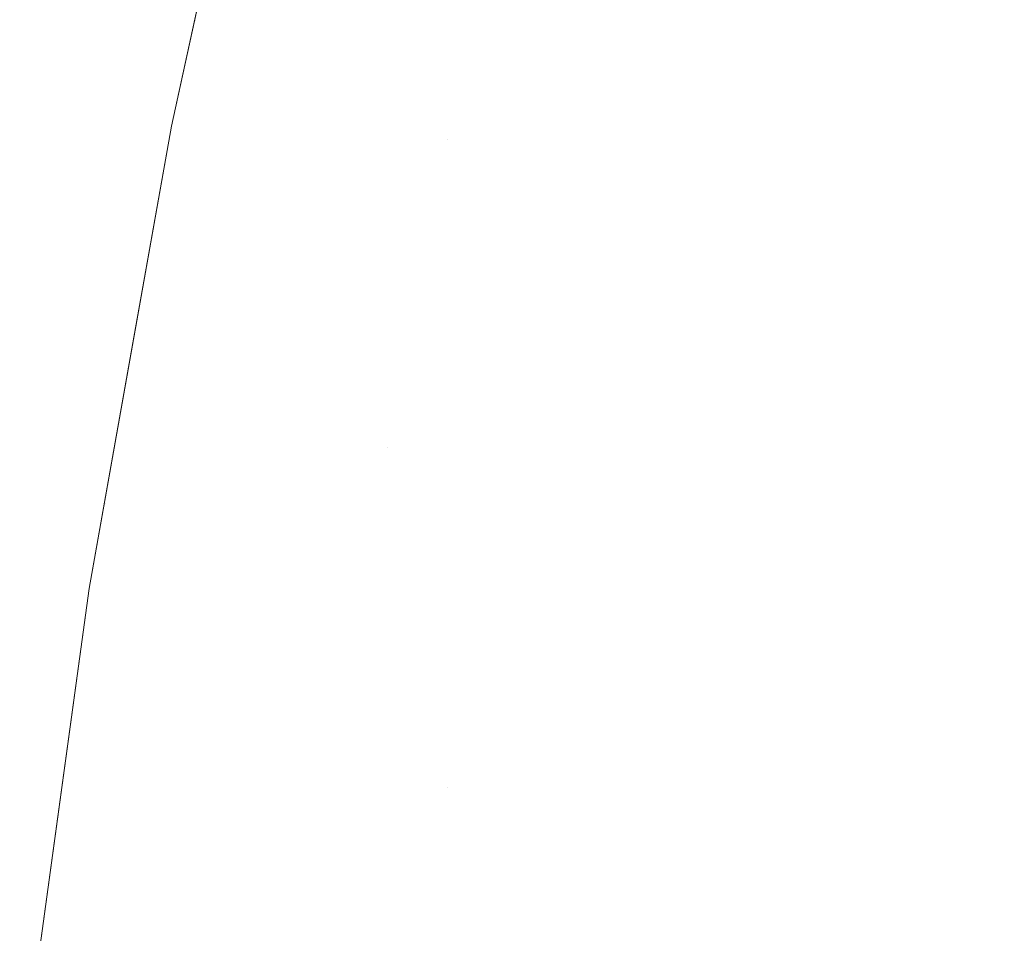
# Model space of a CAD drawing. Header units: centimetres. Extents: x -17.1 to 18.2, y 4.2 to 6.
# Tile 52 of 256: x -17.0856 to -17.0739, y 5.9193 to 5.9301. Entities that reach past the tile are written whole.
import ezdxf

# ---------------------------------------------------------------- set-up
doc = ezdxf.new("R2010")
doc.units = ezdxf.units.CM
doc.header["$LTSCALE"] = 2.54
doc.layers.add('Lucido design-1', color=7, linetype='Continuous')

# ---------------------------------------------------------------- blocks, each defined once
blk = doc.blocks.new('Gruppo-3-1')
at = {"color": 7, "linetype": 'Continuous', "lineweight": 9}
for points, invisible_edges in [([(-17.082602, 5.934169, -2276.92217), (-17.08376, 5.92887, -2276.92217), (-17.08376, 5.92887, -2276.32217), (-17.083483, 5.930137, -2276.32217)], 10), ([(-17.08376, 5.92887, -2276.92217), (-17.082602, 5.934169, -2276.92217), (-17.083052, 5.93207, -2276.925294)], 10), ([(-17.079481, 5.930257, -2276.288781), (-17.078819, 5.929921, -2276.285944), (-17.077945, 5.933589, -2276.285944), (-17.078597, 5.933966, -2276.288781)], 15), ([(-17.078597, 5.933966, -2276.955559), (-17.077945, 5.933589, -2276.958396), (-17.078819, 5.929921, -2276.958396), (-17.079481, 5.930257, -2276.955559)], 15), ([(-17.077245, 5.933183, -2276.283155), (-17.077945, 5.933589, -2276.285944), (-17.078819, 5.929921, -2276.285944), (-17.078108, 5.92956, -2276.283155)], 15), ([(-17.078108, 5.92956, -2276.961185), (-17.078819, 5.929921, -2276.958396), (-17.077945, 5.933589, -2276.958396), (-17.077245, 5.933183, -2276.961185)], 15), ([(-17.078108, 5.92956, -2276.283155), (-17.07735, 5.929175, -2276.280418), (-17.076498, 5.93275, -2276.280418), (-17.077245, 5.933183, -2276.283155)], 15), ([(-17.077245, 5.933183, -2276.961185), (-17.076498, 5.93275, -2276.963922), (-17.07735, 5.929175, -2276.963922), (-17.078108, 5.92956, -2276.961185)], 15), ([(-17.075706, 5.932292, -2276.277736), (-17.076498, 5.93275, -2276.280418), (-17.07735, 5.929175, -2276.280418), (-17.076546, 5.928766, -2276.277736)], 15), ([(-17.076546, 5.928766, -2276.966604), (-17.07735, 5.929175, -2276.963922), (-17.076498, 5.93275, -2276.963922), (-17.075706, 5.932292, -2276.966604)], 15), ([(-17.076546, 5.928766, -2276.277736), (-17.075698, 5.928336, -2276.275111), (-17.074871, 5.931808, -2276.275111), (-17.075706, 5.932292, -2276.277736)], 15), ([(-17.075706, 5.932292, -2276.966604), (-17.074871, 5.931808, -2276.969229), (-17.075698, 5.928336, -2276.969229), (-17.076546, 5.928766, -2276.966604)], 15), ([(-17.083052, 5.93207, -2276.925294), (-17.083857, 5.928198, -2276.925294), (-17.08376, 5.92887, -2276.92217)], 11), ([(-17.083052, 5.93207, -2276.925294), (-17.082961, 5.932024, -2276.928414), (-17.083764, 5.928157, -2276.928414), (-17.083857, 5.928198, -2276.925294)], 15), ([(-17.083609, 5.928089, -2276.931524), (-17.083764, 5.928157, -2276.928414), (-17.082961, 5.932024, -2276.928414), (-17.082808, 5.931946, -2276.931524)], 15), ([(-17.083052, 5.93207, -2276.319046), (-17.083058, 5.93208, -2276.32217), (-17.083483, 5.930137, -2276.32217), (-17.083471, 5.930126, -2276.319046)], 13), ([(-17.083471, 5.930126, -2276.319046), (-17.083378, 5.930082, -2276.315926), (-17.082961, 5.932024, -2276.315926), (-17.083052, 5.93207, -2276.319046)], 15), ([(-17.082808, 5.931946, -2276.312816), (-17.082961, 5.932024, -2276.315926), (-17.083378, 5.930082, -2276.315926), (-17.083225, 5.930009, -2276.312816)], 15), ([(-17.082808, 5.931946, -2276.931524), (-17.082595, 5.931838, -2276.934621), (-17.083393, 5.927994, -2276.934621), (-17.083609, 5.928089, -2276.931524)], 15), ([(-17.083225, 5.930009, -2276.312816), (-17.08301, 5.929908, -2276.309719), (-17.082595, 5.931838, -2276.309719), (-17.082808, 5.931946, -2276.312816)], 15), ([(-17.083117, 5.927872, -2276.9377), (-17.083393, 5.927994, -2276.934621), (-17.082595, 5.931838, -2276.934621), (-17.082321, 5.931699, -2276.9377)], 15), ([(-17.082321, 5.931699, -2276.30664), (-17.082595, 5.931838, -2276.309719), (-17.08301, 5.929908, -2276.309719), (-17.082735, 5.929778, -2276.30664)], 15), ([(-17.073995, 5.931301, -2276.272546), (-17.074871, 5.931808, -2276.275111), (-17.075698, 5.928336, -2276.275111), (-17.074809, 5.927884, -2276.272546)], 15), ([(-17.074809, 5.927884, -2276.971794), (-17.075698, 5.928336, -2276.969229), (-17.074871, 5.931808, -2276.969229), (-17.073995, 5.931301, -2276.971794)], 15), ([(-17.082321, 5.931699, -2276.9377), (-17.081989, 5.93153, -2276.940757), (-17.08278, 5.927724, -2276.940757), (-17.083117, 5.927872, -2276.9377)], 15), ([(-17.082735, 5.929778, -2276.30664), (-17.082401, 5.929619, -2276.303583), (-17.081989, 5.93153, -2276.303583), (-17.082321, 5.931699, -2276.30664)], 15), ([(-17.082385, 5.92755, -2276.943786), (-17.08278, 5.927724, -2276.940757), (-17.081989, 5.93153, -2276.940757), (-17.081599, 5.931332, -2276.943786)], 15), ([(-17.081599, 5.931332, -2276.300554), (-17.081989, 5.93153, -2276.303583), (-17.082401, 5.929619, -2276.303583), (-17.082008, 5.929433, -2276.300554)], 15), ([(-17.081599, 5.931332, -2276.943786), (-17.081152, 5.931105, -2276.946785), (-17.081932, 5.92735, -2276.946785), (-17.082385, 5.92755, -2276.943786)], 15), ([(-17.082008, 5.929433, -2276.300554), (-17.081557, 5.92922, -2276.297555), (-17.081152, 5.931105, -2276.297555), (-17.081599, 5.931332, -2276.300554)], 15), ([(-17.074809, 5.927884, -2276.272546), (-17.07388, 5.927413, -2276.270043), (-17.07308, 5.930771, -2276.270043), (-17.073995, 5.931301, -2276.272546)], 15), ([(-17.073995, 5.931301, -2276.971794), (-17.07308, 5.930771, -2276.974297), (-17.07388, 5.927413, -2276.974297), (-17.074809, 5.927884, -2276.971794)], 15), ([(-17.081422, 5.927126, -2276.94975), (-17.081932, 5.92735, -2276.946785), (-17.081152, 5.931105, -2276.946785), (-17.080648, 5.93085, -2276.94975)], 15), ([(-17.080648, 5.93085, -2276.29459), (-17.081152, 5.931105, -2276.297555), (-17.081557, 5.92922, -2276.297555), (-17.081051, 5.92898, -2276.29459)], 15), ([(-17.080648, 5.93085, -2276.94975), (-17.080091, 5.930567, -2276.952675), (-17.080858, 5.926877, -2276.952675), (-17.081422, 5.927126, -2276.94975)], 15), ([(-17.081051, 5.92898, -2276.29459), (-17.08049, 5.928714, -2276.291665), (-17.080091, 5.930567, -2276.291665), (-17.080648, 5.93085, -2276.29459)], 15), ([(-17.072128, 5.93022, -2276.267604), (-17.07308, 5.930771, -2276.270043), (-17.07388, 5.927413, -2276.270043), (-17.072914, 5.926922, -2276.267604)], 15), ([(-17.08024, 5.926605, -2276.955559), (-17.080858, 5.926877, -2276.952675), (-17.080091, 5.930567, -2276.952675), (-17.079481, 5.930257, -2276.955559)], 15), ([(-17.079481, 5.930257, -2276.288781), (-17.080091, 5.930567, -2276.291665), (-17.08049, 5.928714, -2276.291665)], 11), ([(-17.08049, 5.928714, -2276.291665), (-17.080858, 5.926877, -2276.291665), (-17.08024, 5.926605, -2276.288781), (-17.079481, 5.930257, -2276.288781)], 15), ([(-17.08024, 5.926605, -2276.288781), (-17.07957, 5.92631, -2276.285944), (-17.078819, 5.929921, -2276.285944), (-17.079481, 5.930257, -2276.288781)], 15), ([(-17.079481, 5.930257, -2276.955559), (-17.078819, 5.929921, -2276.958396), (-17.07957, 5.92631, -2276.958396), (-17.08024, 5.926605, -2276.955559)], 15), ([(-17.083471, 5.930126, -2276.319046), (-17.083483, 5.930137, -2276.32217), (-17.08376, 5.92887, -2276.32217)], 9), ([(-17.083857, 5.928198, -2276.319046), (-17.083764, 5.928157, -2276.315926), (-17.083378, 5.930082, -2276.315926), (-17.083471, 5.930126, -2276.319046)], 15), ([(-17.08376, 5.92887, -2276.32217), (-17.083857, 5.928198, -2276.319046), (-17.083471, 5.930126, -2276.319046)], 11), ([(-17.083225, 5.930009, -2276.312816), (-17.083378, 5.930082, -2276.315926), (-17.083764, 5.928157, -2276.315926), (-17.083609, 5.928089, -2276.312816)], 15), ([(-17.083609, 5.928089, -2276.312816), (-17.083393, 5.927994, -2276.309719), (-17.08301, 5.929908, -2276.309719), (-17.083225, 5.930009, -2276.312816)], 15), ([(-17.082735, 5.929778, -2276.30664), (-17.08301, 5.929908, -2276.309719), (-17.083393, 5.927994, -2276.309719), (-17.083117, 5.927872, -2276.30664)], 15), ([(-17.078108, 5.92956, -2276.283155), (-17.078819, 5.929921, -2276.285944), (-17.07957, 5.92631, -2276.285944), (-17.07885, 5.925993, -2276.283155)], 15), ([(-17.07885, 5.925993, -2276.961185), (-17.07957, 5.92631, -2276.958396), (-17.078819, 5.929921, -2276.958396), (-17.078108, 5.92956, -2276.961185)], 15), ([(-17.083117, 5.927872, -2276.30664), (-17.08278, 5.927724, -2276.303583), (-17.082401, 5.929619, -2276.303583), (-17.082735, 5.929778, -2276.30664)], 15), ([(-17.082008, 5.929433, -2276.300554), (-17.082401, 5.929619, -2276.303583), (-17.08278, 5.927724, -2276.303583), (-17.082385, 5.92755, -2276.300554)], 15), ([(-17.07885, 5.925993, -2276.283155), (-17.078081, 5.925655, -2276.280418), (-17.07735, 5.929175, -2276.280418), (-17.078108, 5.92956, -2276.283155)], 15), ([(-17.078108, 5.92956, -2276.961185), (-17.07735, 5.929175, -2276.963922), (-17.078081, 5.925655, -2276.963922), (-17.07885, 5.925993, -2276.961185)], 15), ([(-17.082385, 5.92755, -2276.300554), (-17.081932, 5.92735, -2276.297555), (-17.081557, 5.92922, -2276.297555), (-17.082008, 5.929433, -2276.300554)], 15), ([(-17.081051, 5.92898, -2276.29459), (-17.081557, 5.92922, -2276.297555), (-17.081932, 5.92735, -2276.297555), (-17.081422, 5.927126, -2276.29459)], 15), ([(-17.076546, 5.928766, -2276.277736), (-17.07735, 5.929175, -2276.280418), (-17.078081, 5.925655, -2276.280418), (-17.077267, 5.925296, -2276.277736)], 15), ([(-17.077267, 5.925296, -2276.966604), (-17.078081, 5.925655, -2276.963922), (-17.07735, 5.929175, -2276.963922), (-17.076546, 5.928766, -2276.966604)], 15), ([(-17.081422, 5.927126, -2276.29459), (-17.080858, 5.926877, -2276.291665), (-17.08049, 5.928714, -2276.291665), (-17.081051, 5.92898, -2276.29459)], 15), ([(-17.08376, 5.92887, -2276.92217), (-17.084735, 5.923382, -2276.92217), (-17.084735, 5.923382, -2276.32217), (-17.084553, 5.924406, -2276.32217)], 10), ([(-17.084538, 5.924397, -2276.925294), (-17.084735, 5.923382, -2276.92217), (-17.08376, 5.92887, -2276.92217), (-17.083857, 5.928198, -2276.925294)], 13), ([(-17.084553, 5.924406, -2276.32217), (-17.084217, 5.926296, -2276.32217), (-17.08376, 5.92887, -2276.32217), (-17.08376, 5.92887, -2276.92217)], 12), ([(-17.083857, 5.928198, -2276.319046), (-17.08376, 5.92887, -2276.32217), (-17.084217, 5.926296, -2276.32217), (-17.084213, 5.926288, -2276.319046)], 13), ([(-17.077267, 5.925296, -2276.277736), (-17.076408, 5.924918, -2276.275111), (-17.075698, 5.928336, -2276.275111), (-17.076546, 5.928766, -2276.277736)], 15), ([(-17.076546, 5.928766, -2276.966604), (-17.075698, 5.928336, -2276.969229), (-17.076408, 5.924918, -2276.969229), (-17.077267, 5.925296, -2276.966604)], 15), ([(-17.074809, 5.927884, -2276.272546), (-17.075698, 5.928336, -2276.275111), (-17.076408, 5.924918, -2276.275111), (-17.075508, 5.924521, -2276.272546)], 15), ([(-17.075508, 5.924521, -2276.971794), (-17.076408, 5.924918, -2276.969229), (-17.075698, 5.928336, -2276.969229), (-17.074809, 5.927884, -2276.971794)], 15), ([(-17.083857, 5.928198, -2276.925294), (-17.083764, 5.928157, -2276.928414), (-17.084444, 5.924361, -2276.928414), (-17.084538, 5.924397, -2276.925294)], 15), ([(-17.084288, 5.924302, -2276.931524), (-17.084444, 5.924361, -2276.928414), (-17.083764, 5.928157, -2276.928414), (-17.083609, 5.928089, -2276.931524)], 15), ([(-17.084213, 5.926288, -2276.319046), (-17.084119, 5.92625, -2276.315926), (-17.083764, 5.928157, -2276.315926), (-17.083857, 5.928198, -2276.319046)], 15), ([(-17.083609, 5.928089, -2276.312816), (-17.083764, 5.928157, -2276.315926), (-17.084119, 5.92625, -2276.315926), (-17.083963, 5.926187, -2276.312816)], 15), ([(-17.083609, 5.928089, -2276.931524), (-17.083393, 5.927994, -2276.934621), (-17.084069, 5.92422, -2276.934621), (-17.084288, 5.924302, -2276.931524)], 15), ([(-17.083963, 5.926187, -2276.312816), (-17.083746, 5.926098, -2276.309719), (-17.083393, 5.927994, -2276.309719), (-17.083609, 5.928089, -2276.312816)], 15), ([(-17.08379, 5.924115, -2276.9377), (-17.084069, 5.92422, -2276.934621), (-17.083393, 5.927994, -2276.934621), (-17.083117, 5.927872, -2276.9377)], 15), ([(-17.083117, 5.927872, -2276.30664), (-17.083393, 5.927994, -2276.309719), (-17.083746, 5.926098, -2276.309719), (-17.083468, 5.925984, -2276.30664)], 15), ([(-17.083117, 5.927872, -2276.9377), (-17.08278, 5.927724, -2276.940757), (-17.08345, 5.923987, -2276.940757), (-17.08379, 5.924115, -2276.9377)], 15), ([(-17.083468, 5.925984, -2276.30664), (-17.08313, 5.925846, -2276.303583), (-17.08278, 5.927724, -2276.303583), (-17.083117, 5.927872, -2276.30664)], 15), ([(-17.075508, 5.924521, -2276.272546), (-17.074567, 5.924107, -2276.270043), (-17.07388, 5.927413, -2276.270043), (-17.074809, 5.927884, -2276.272546)], 15), ([(-17.074809, 5.927884, -2276.971794), (-17.07388, 5.927413, -2276.974297), (-17.074567, 5.924107, -2276.974297), (-17.075508, 5.924521, -2276.971794)], 15), ([(-17.08305, 5.923836, -2276.943786), (-17.08345, 5.923987, -2276.940757), (-17.08278, 5.927724, -2276.940757), (-17.082385, 5.92755, -2276.943786)], 15), ([(-17.082385, 5.92755, -2276.300554), (-17.08278, 5.927724, -2276.303583), (-17.08313, 5.925846, -2276.303583), (-17.082732, 5.925684, -2276.300554)], 15), ([(-17.082385, 5.92755, -2276.943786), (-17.081932, 5.92735, -2276.946785), (-17.082592, 5.923664, -2276.946785), (-17.08305, 5.923836, -2276.943786)], 15), ([(-17.082732, 5.925684, -2276.300554), (-17.082277, 5.925498, -2276.297555), (-17.081932, 5.92735, -2276.297555), (-17.082385, 5.92755, -2276.300554)], 15), ([(-17.082077, 5.92347, -2276.94975), (-17.082592, 5.923664, -2276.946785), (-17.081932, 5.92735, -2276.946785), (-17.081422, 5.927126, -2276.94975)], 15), ([(-17.081422, 5.927126, -2276.29459), (-17.081932, 5.92735, -2276.297555), (-17.082277, 5.925498, -2276.297555), (-17.081764, 5.925289, -2276.29459)], 15), ([(-17.072914, 5.926922, -2276.267604), (-17.07388, 5.927413, -2276.270043), (-17.074567, 5.924107, -2276.270043), (-17.073589, 5.923676, -2276.267604)], 15), ([(-17.073589, 5.923676, -2276.976736), (-17.074567, 5.924107, -2276.974297), (-17.07388, 5.927413, -2276.974297), (-17.072914, 5.926922, -2276.976736)], 15), ([(-17.081422, 5.927126, -2276.94975), (-17.080858, 5.926877, -2276.952675), (-17.081506, 5.923255, -2276.952675), (-17.082077, 5.92347, -2276.94975)], 15), ([(-17.081764, 5.925289, -2276.29459), (-17.081196, 5.925057, -2276.291665), (-17.080858, 5.926877, -2276.291665), (-17.081422, 5.927126, -2276.29459)], 15), ([(-17.080882, 5.92302, -2276.955559), (-17.081506, 5.923255, -2276.952675), (-17.080858, 5.926877, -2276.952675), (-17.08024, 5.926605, -2276.955559)], 15), ([(-17.08024, 5.926605, -2276.288781), (-17.080858, 5.926877, -2276.291665), (-17.081196, 5.925057, -2276.291665)], 11), ([(-17.081196, 5.925057, -2276.291665), (-17.081506, 5.923255, -2276.291665), (-17.080882, 5.92302, -2276.288781), (-17.08024, 5.926605, -2276.288781)], 15), ([(-17.080882, 5.92302, -2276.288781), (-17.080205, 5.922765, -2276.285944), (-17.07957, 5.92631, -2276.285944), (-17.08024, 5.926605, -2276.288781)], 15), ([(-17.08024, 5.926605, -2276.955559), (-17.07957, 5.92631, -2276.958396), (-17.080205, 5.922765, -2276.958396), (-17.080882, 5.92302, -2276.955559)], 15), ([(-17.084213, 5.926288, -2276.319046), (-17.084217, 5.926296, -2276.32217), (-17.084553, 5.924406, -2276.32217), (-17.084538, 5.924397, -2276.319046)], 13), ([(-17.084538, 5.924397, -2276.319046), (-17.084444, 5.924361, -2276.315926), (-17.084119, 5.92625, -2276.315926), (-17.084213, 5.926288, -2276.319046)], 15), ([(-17.07885, 5.925993, -2276.283155), (-17.07957, 5.92631, -2276.285944), (-17.080205, 5.922765, -2276.285944), (-17.079477, 5.922491, -2276.283155)], 15), ([(-17.079477, 5.922491, -2276.961185), (-17.080205, 5.922765, -2276.958396), (-17.07957, 5.92631, -2276.958396), (-17.07885, 5.925993, -2276.961185)], 15), ([(-17.083963, 5.926187, -2276.312816), (-17.084119, 5.92625, -2276.315926), (-17.084444, 5.924361, -2276.315926), (-17.084288, 5.924302, -2276.312816)], 15), ([(-17.084288, 5.924302, -2276.312816), (-17.084069, 5.92422, -2276.309719), (-17.083746, 5.926098, -2276.309719), (-17.083963, 5.926187, -2276.312816)], 15), ([(-17.083468, 5.925984, -2276.30664), (-17.083746, 5.926098, -2276.309719), (-17.084069, 5.92422, -2276.309719), (-17.08379, 5.924115, -2276.30664)], 15), ([(-17.08379, 5.924115, -2276.30664), (-17.08345, 5.923987, -2276.303583), (-17.08313, 5.925846, -2276.303583), (-17.083468, 5.925984, -2276.30664)], 15), ([(-17.079477, 5.922491, -2276.283155), (-17.0787, 5.922199, -2276.280418), (-17.078081, 5.925655, -2276.280418), (-17.07885, 5.925993, -2276.283155)], 15), ([(-17.07885, 5.925993, -2276.961185), (-17.078081, 5.925655, -2276.963922), (-17.0787, 5.922199, -2276.963922), (-17.079477, 5.922491, -2276.961185)], 15), ([(-17.082732, 5.925684, -2276.300554), (-17.08313, 5.925846, -2276.303583), (-17.08345, 5.923987, -2276.303583), (-17.08305, 5.923836, -2276.300554)], 15), ([(-17.08305, 5.923836, -2276.300554), (-17.082592, 5.923664, -2276.297555), (-17.082277, 5.925498, -2276.297555), (-17.082732, 5.925684, -2276.300554)], 15), ([(-17.077267, 5.925296, -2276.277736), (-17.078081, 5.925655, -2276.280418), (-17.0787, 5.922199, -2276.280418), (-17.077877, 5.921889, -2276.277736)], 15), ([(-17.077877, 5.921889, -2276.966604), (-17.0787, 5.922199, -2276.963922), (-17.078081, 5.925655, -2276.963922), (-17.077267, 5.925296, -2276.966604)], 15), ([(-17.081764, 5.925289, -2276.29459), (-17.082277, 5.925498, -2276.297555), (-17.082592, 5.923664, -2276.297555), (-17.082077, 5.92347, -2276.29459)], 15), ([(-17.082077, 5.92347, -2276.29459), (-17.081506, 5.923255, -2276.291665), (-17.081196, 5.925057, -2276.291665), (-17.081764, 5.925289, -2276.29459)], 15), ([(-17.077877, 5.921889, -2276.277736), (-17.077009, 5.921562, -2276.275111), (-17.076408, 5.924918, -2276.275111), (-17.077267, 5.925296, -2276.277736)], 15), ([(-17.077267, 5.925296, -2276.966604), (-17.076408, 5.924918, -2276.969229), (-17.077009, 5.921562, -2276.969229), (-17.077877, 5.921889, -2276.966604)], 15), ([(-17.075508, 5.924521, -2276.272546), (-17.076408, 5.924918, -2276.275111), (-17.077009, 5.921562, -2276.275111), (-17.076099, 5.921219, -2276.272546)], 15), ([(-17.076099, 5.921219, -2276.971794), (-17.077009, 5.921562, -2276.969229), (-17.076408, 5.924918, -2276.969229), (-17.075508, 5.924521, -2276.971794)], 15), ([(-17.076099, 5.921219, -2276.272546), (-17.075148, 5.920861, -2276.270043), (-17.074567, 5.924107, -2276.270043), (-17.075508, 5.924521, -2276.272546)], 15), ([(-17.075508, 5.924521, -2276.971794), (-17.074567, 5.924107, -2276.974297), (-17.075148, 5.920861, -2276.974297), (-17.076099, 5.921219, -2276.971794)], 15), ([(-17.085103, 5.920673, -2276.925294), (-17.084735, 5.923382, -2276.92217), (-17.084538, 5.924397, -2276.925294)], 11), ([(-17.084538, 5.924397, -2276.925294), (-17.084444, 5.924361, -2276.928414), (-17.085008, 5.920643, -2276.928414), (-17.085103, 5.920673, -2276.925294)], 15), ([(-17.084851, 5.920593, -2276.931524), (-17.085008, 5.920643, -2276.928414), (-17.084444, 5.924361, -2276.928414), (-17.084288, 5.924302, -2276.931524)], 15), ([(-17.084288, 5.924302, -2276.931524), (-17.084069, 5.92422, -2276.934621), (-17.08463, 5.920523, -2276.934621), (-17.084851, 5.920593, -2276.931524)], 15), ([(-17.084835, 5.922525, -2276.319046), (-17.08474, 5.922492, -2276.315926), (-17.084444, 5.924361, -2276.315926), (-17.084538, 5.924397, -2276.319046)], 15), ([(-17.084735, 5.923382, -2276.32217), (-17.084835, 5.922525, -2276.319046), (-17.084538, 5.924397, -2276.319046)], 11), ([(-17.084288, 5.924302, -2276.312816), (-17.084444, 5.924361, -2276.315926), (-17.08474, 5.922492, -2276.315926), (-17.084583, 5.922438, -2276.312816)], 15), ([(-17.084538, 5.924397, -2276.319046), (-17.084553, 5.924406, -2276.32217), (-17.084735, 5.923382, -2276.32217)], 9), ([(-17.084583, 5.922438, -2276.312816), (-17.084364, 5.922362, -2276.309719), (-17.084069, 5.92422, -2276.309719), (-17.084288, 5.924302, -2276.312816)], 15), ([(-17.084348, 5.920434, -2276.9377), (-17.08463, 5.920523, -2276.934621), (-17.084069, 5.92422, -2276.934621), (-17.08379, 5.924115, -2276.9377)], 15), ([(-17.08379, 5.924115, -2276.30664), (-17.084069, 5.92422, -2276.309719), (-17.084364, 5.922362, -2276.309719), (-17.084083, 5.922265, -2276.30664)], 15), ([(-17.08379, 5.924115, -2276.9377), (-17.08345, 5.923987, -2276.940757), (-17.084005, 5.920326, -2276.940757), (-17.084348, 5.920434, -2276.9377)], 15), ([(-17.084083, 5.922265, -2276.30664), (-17.083741, 5.922146, -2276.303583), (-17.08345, 5.923987, -2276.303583), (-17.08379, 5.924115, -2276.30664)], 15), ([(-17.073589, 5.923676, -2276.267604), (-17.074567, 5.924107, -2276.270043), (-17.075148, 5.920861, -2276.270043), (-17.07416, 5.920489, -2276.267604)], 15), ([(-17.07416, 5.920489, -2276.976736), (-17.075148, 5.920861, -2276.974297), (-17.074567, 5.924107, -2276.974297), (-17.073589, 5.923676, -2276.976736)], 15), ([(-17.083602, 5.920199, -2276.943786), (-17.084005, 5.920326, -2276.940757), (-17.08345, 5.923987, -2276.940757), (-17.08305, 5.923836, -2276.943786)], 15), ([(-17.08305, 5.923836, -2276.300554), (-17.08345, 5.923987, -2276.303583), (-17.083741, 5.922146, -2276.303583), (-17.08334, 5.922008, -2276.300554)], 15), ([(-17.08305, 5.923836, -2276.943786), (-17.082592, 5.923664, -2276.946785), (-17.08314, 5.920053, -2276.946785), (-17.083602, 5.920199, -2276.943786)], 15), ([(-17.08334, 5.922008, -2276.300554), (-17.08288, 5.921849, -2276.297555), (-17.082592, 5.923664, -2276.297555), (-17.08305, 5.923836, -2276.300554)], 15), ([(-17.082621, 5.919889, -2276.94975), (-17.08314, 5.920053, -2276.946785), (-17.082592, 5.923664, -2276.946785), (-17.082077, 5.92347, -2276.94975)], 15), ([(-17.082077, 5.92347, -2276.29459), (-17.082592, 5.923664, -2276.297555), (-17.08288, 5.921849, -2276.297555), (-17.082362, 5.92167, -2276.29459)], 15), ([(-17.07416, 5.920489, -2276.267604), (-17.073135, 5.920103, -2276.26523), (-17.072575, 5.92323, -2276.26523), (-17.073589, 5.923676, -2276.267604)], 15), ([(-17.073589, 5.923676, -2276.976736), (-17.072575, 5.92323, -2276.979109), (-17.073135, 5.920103, -2276.979109), (-17.07416, 5.920489, -2276.976736)], 15), ([(-17.085359, 5.918848, -2276.32217), (-17.085107, 5.920679, -2276.32217), (-17.084735, 5.923382, -2276.92217), (-17.085513, 5.917735, -2276.92217)], 10), ([(-17.085513, 5.917735, -2276.92217), (-17.084735, 5.923382, -2276.92217), (-17.085103, 5.920673, -2276.925294)], 10), ([(-17.084835, 5.922525, -2276.319046), (-17.084735, 5.923382, -2276.32217), (-17.085107, 5.920679, -2276.32217), (-17.085103, 5.920673, -2276.319046)], 13), ([(-17.085107, 5.920679, -2276.32217), (-17.084735, 5.923382, -2276.32217), (-17.084735, 5.923382, -2276.92217)], 10), ([(-17.082077, 5.92347, -2276.94975), (-17.081506, 5.923255, -2276.952675), (-17.082045, 5.919707, -2276.952675), (-17.082621, 5.919889, -2276.94975)], 15), ([(-17.082362, 5.92167, -2276.29459), (-17.081789, 5.921471, -2276.291665), (-17.081506, 5.923255, -2276.291665), (-17.082077, 5.92347, -2276.29459)], 15), ([(-17.081415, 5.919508, -2276.955559), (-17.082045, 5.919707, -2276.952675), (-17.081506, 5.923255, -2276.952675), (-17.080882, 5.92302, -2276.955559)], 15), ([(-17.080882, 5.92302, -2276.288781), (-17.081506, 5.923255, -2276.291665), (-17.081789, 5.921471, -2276.291665), (-17.081161, 5.921254, -2276.288781)], 15), ([(-17.080882, 5.92302, -2276.955559), (-17.080205, 5.922765, -2276.958396), (-17.080732, 5.919292, -2276.958396), (-17.081415, 5.919508, -2276.955559)], 15), ([(-17.081161, 5.921254, -2276.288781), (-17.080481, 5.921019, -2276.285944), (-17.080205, 5.922765, -2276.285944), (-17.080882, 5.92302, -2276.288781)], 15), ([(-17.079997, 5.91906, -2276.961185), (-17.080732, 5.919292, -2276.958396), (-17.080205, 5.922765, -2276.958396), (-17.079477, 5.922491, -2276.961185)], 15), ([(-17.079477, 5.922491, -2276.283155), (-17.080205, 5.922765, -2276.285944), (-17.080481, 5.921019, -2276.285944)], 11), ([(-17.085103, 5.920673, -2276.319046), (-17.085008, 5.920643, -2276.315926), (-17.08474, 5.922492, -2276.315926), (-17.084835, 5.922525, -2276.319046)], 15), ([(-17.084583, 5.922438, -2276.312816), (-17.08474, 5.922492, -2276.315926), (-17.085008, 5.920643, -2276.315926), (-17.084851, 5.920593, -2276.312816)], 15), ([(-17.084851, 5.920593, -2276.312816), (-17.08463, 5.920523, -2276.309719), (-17.084364, 5.922362, -2276.309719), (-17.084583, 5.922438, -2276.312816)], 15), ([(-17.080481, 5.921019, -2276.285944), (-17.080732, 5.919292, -2276.285944), (-17.079997, 5.91906, -2276.283155), (-17.079477, 5.922491, -2276.283155)], 15), ([(-17.079997, 5.91906, -2276.283155), (-17.079214, 5.918813, -2276.280418), (-17.0787, 5.922199, -2276.280418), (-17.079477, 5.922491, -2276.283155)], 15), ([(-17.079477, 5.922491, -2276.961185), (-17.0787, 5.922199, -2276.963922), (-17.079214, 5.918813, -2276.963922), (-17.079997, 5.91906, -2276.961185)], 15), ([(-17.084083, 5.922265, -2276.30664), (-17.084364, 5.922362, -2276.309719), (-17.08463, 5.920523, -2276.309719), (-17.084348, 5.920434, -2276.30664)], 15), ([(-17.084348, 5.920434, -2276.30664), (-17.084005, 5.920326, -2276.303583), (-17.083741, 5.922146, -2276.303583), (-17.084083, 5.922265, -2276.30664)], 15), ([(-17.077877, 5.921889, -2276.277736), (-17.0787, 5.922199, -2276.280418), (-17.079214, 5.918813, -2276.280418), (-17.078384, 5.918551, -2276.277736)], 15), ([(-17.078384, 5.918551, -2276.966604), (-17.079214, 5.918813, -2276.963922), (-17.0787, 5.922199, -2276.963922), (-17.077877, 5.921889, -2276.966604)], 15), ([(-17.08334, 5.922008, -2276.300554), (-17.083741, 5.922146, -2276.303583), (-17.084005, 5.920326, -2276.303583), (-17.083602, 5.920199, -2276.300554)], 15), ([(-17.083602, 5.920199, -2276.300554), (-17.08314, 5.920053, -2276.297555), (-17.08288, 5.921849, -2276.297555), (-17.08334, 5.922008, -2276.300554)], 15), ([(-17.082362, 5.92167, -2276.29459), (-17.08288, 5.921849, -2276.297555), (-17.08314, 5.920053, -2276.297555), (-17.082621, 5.919889, -2276.29459)], 15), ([(-17.078384, 5.918551, -2276.277736), (-17.077508, 5.918274, -2276.275111), (-17.077009, 5.921562, -2276.275111), (-17.077877, 5.921889, -2276.277736)], 15), ([(-17.077877, 5.921889, -2276.966604), (-17.077009, 5.921562, -2276.969229), (-17.077508, 5.918274, -2276.969229), (-17.078384, 5.918551, -2276.966604)], 15), ([(-17.082621, 5.919889, -2276.29459), (-17.082045, 5.919707, -2276.291665), (-17.081789, 5.921471, -2276.291665), (-17.082362, 5.92167, -2276.29459)], 15), ([(-17.076099, 5.921219, -2276.272546), (-17.077009, 5.921562, -2276.275111), (-17.077508, 5.918274, -2276.275111), (-17.07659, 5.917984, -2276.272546)], 15), ([(-17.07659, 5.917984, -2276.971794), (-17.077508, 5.918274, -2276.969229), (-17.077009, 5.921562, -2276.969229), (-17.076099, 5.921219, -2276.971794)], 15), ([(-17.081161, 5.921254, -2276.288781), (-17.081789, 5.921471, -2276.291665), (-17.082045, 5.919707, -2276.291665), (-17.081415, 5.919508, -2276.288781)], 15), ([(-17.081415, 5.919508, -2276.288781), (-17.080732, 5.919292, -2276.285944), (-17.080481, 5.921019, -2276.285944), (-17.081161, 5.921254, -2276.288781)], 15), ([(-17.07659, 5.917984, -2276.272546), (-17.075631, 5.917681, -2276.270043), (-17.075148, 5.920861, -2276.270043), (-17.076099, 5.921219, -2276.272546)], 15), ([(-17.076099, 5.921219, -2276.971794), (-17.075148, 5.920861, -2276.974297), (-17.075631, 5.917681, -2276.974297), (-17.07659, 5.917984, -2276.971794)], 15), ([(-17.07416, 5.920489, -2276.267604), (-17.075148, 5.920861, -2276.270043), (-17.075631, 5.917681, -2276.270043), (-17.074634, 5.917367, -2276.267604)], 15), ([(-17.074634, 5.917367, -2276.976736), (-17.075631, 5.917681, -2276.974297), (-17.075148, 5.920861, -2276.974297), (-17.07416, 5.920489, -2276.976736)], 15), ([(-17.085103, 5.920673, -2276.319046), (-17.085107, 5.920679, -2276.32217), (-17.085359, 5.918848, -2276.32217), (-17.085345, 5.918842, -2276.319046)], 13), ([(-17.085103, 5.920673, -2276.925294), (-17.085561, 5.917032, -2276.925294), (-17.085513, 5.917735, -2276.92217)], 11), ([(-17.085103, 5.920673, -2276.925294), (-17.085008, 5.920643, -2276.928414), (-17.085465, 5.917007, -2276.928414), (-17.085561, 5.917032, -2276.925294)], 15), ([(-17.085307, 5.916967, -2276.931524), (-17.085465, 5.917007, -2276.928414), (-17.085008, 5.920643, -2276.928414), (-17.084851, 5.920593, -2276.931524)], 15), ([(-17.085345, 5.918842, -2276.319046), (-17.08525, 5.918814, -2276.315926), (-17.085008, 5.920643, -2276.315926), (-17.085103, 5.920673, -2276.319046)], 15), ([(-17.084851, 5.920593, -2276.931524), (-17.08463, 5.920523, -2276.934621), (-17.085085, 5.916909, -2276.934621), (-17.085307, 5.916967, -2276.931524)], 15), ([(-17.084851, 5.920593, -2276.312816), (-17.085008, 5.920643, -2276.315926), (-17.08525, 5.918814, -2276.315926), (-17.085092, 5.918769, -2276.312816)], 15), ([(-17.085092, 5.918769, -2276.312816), (-17.08487, 5.918706, -2276.309719), (-17.08463, 5.920523, -2276.309719), (-17.084851, 5.920593, -2276.312816)], 15), ([(-17.084801, 5.916836, -2276.9377), (-17.085085, 5.916909, -2276.934621), (-17.08463, 5.920523, -2276.934621), (-17.084348, 5.920434, -2276.9377)], 15), ([(-17.084348, 5.920434, -2276.30664), (-17.08463, 5.920523, -2276.309719), (-17.08487, 5.918706, -2276.309719), (-17.084587, 5.918625, -2276.30664)], 15), ([(-17.074634, 5.917367, -2276.267604), (-17.0736, 5.91704, -2276.26523), (-17.073135, 5.920103, -2276.26523), (-17.07416, 5.920489, -2276.267604)], 15), ([(-17.07416, 5.920489, -2276.976736), (-17.073135, 5.920103, -2276.979109), (-17.0736, 5.91704, -2276.979109), (-17.074634, 5.917367, -2276.976736)], 15), ([(-17.084348, 5.920434, -2276.9377), (-17.084005, 5.920326, -2276.940757), (-17.084455, 5.916747, -2276.940757), (-17.084801, 5.916836, -2276.9377)], 15), ([(-17.084587, 5.918625, -2276.30664), (-17.084243, 5.918526, -2276.303583), (-17.084005, 5.920326, -2276.303583), (-17.084348, 5.920434, -2276.30664)], 15), ([(-17.084049, 5.916642, -2276.943786), (-17.084455, 5.916747, -2276.940757), (-17.084005, 5.920326, -2276.940757), (-17.083602, 5.920199, -2276.943786)], 15), ([(-17.083602, 5.920199, -2276.300554), (-17.084005, 5.920326, -2276.303583), (-17.084243, 5.918526, -2276.303583), (-17.083838, 5.91841, -2276.300554)], 15), ([(-17.083602, 5.920199, -2276.943786), (-17.08314, 5.920053, -2276.946785), (-17.083584, 5.916523, -2276.946785), (-17.084049, 5.916642, -2276.943786)], 15), ([(-17.083838, 5.91841, -2276.300554), (-17.083375, 5.918277, -2276.297555), (-17.08314, 5.920053, -2276.297555), (-17.083602, 5.920199, -2276.300554)], 15), ([(-17.083061, 5.916388, -2276.94975), (-17.083584, 5.916523, -2276.946785), (-17.08314, 5.920053, -2276.946785), (-17.082621, 5.919889, -2276.94975)], 15), ([(-17.082621, 5.919889, -2276.29459), (-17.08314, 5.920053, -2276.297555), (-17.083375, 5.918277, -2276.297555), (-17.082853, 5.918128, -2276.29459)], 15), ([(-17.082621, 5.919889, -2276.94975), (-17.082045, 5.919707, -2276.952675), (-17.082481, 5.916238, -2276.952675), (-17.083061, 5.916388, -2276.94975)], 15), ([(-17.082853, 5.918128, -2276.29459), (-17.082275, 5.917962, -2276.291665), (-17.082045, 5.919707, -2276.291665), (-17.082621, 5.919889, -2276.29459)], 15), ([(-17.081846, 5.916075, -2276.955559), (-17.082481, 5.916238, -2276.952675), (-17.082045, 5.919707, -2276.952675), (-17.081415, 5.919508, -2276.955559)], 15), ([(-17.081415, 5.919508, -2276.288781), (-17.082045, 5.919707, -2276.291665), (-17.082275, 5.917962, -2276.291665), (-17.081643, 5.917781, -2276.288781)], 15), ([(-17.081415, 5.919508, -2276.955559), (-17.080732, 5.919292, -2276.958396), (-17.081158, 5.915897, -2276.958396), (-17.081846, 5.916075, -2276.955559)], 15), ([(-17.081643, 5.917781, -2276.288781), (-17.080957, 5.917585, -2276.285944), (-17.080732, 5.919292, -2276.285944), (-17.081415, 5.919508, -2276.288781)], 15), ([(-17.079997, 5.91906, -2276.283155), (-17.080732, 5.919292, -2276.285944), (-17.080957, 5.917585, -2276.285944)], 11)]:
    blk.add_3dface(points, dxfattribs=dict(at, invisible_edges=invisible_edges))
blk = doc.blocks.new('Gruppo-4-1')
at = {"color": 7}
blk.add_blockref('Gruppo-3-1', (0, 0), dxfattribs=at)

msp = doc.modelspace()

# ---------------------------------------------------------------- block references
at = {"layer": 'Lucido design-1', "color": 7}
msp.add_blockref('Gruppo-4-1', (0, 0), dxfattribs=at)

doc.saveas('drawing.dxf')
